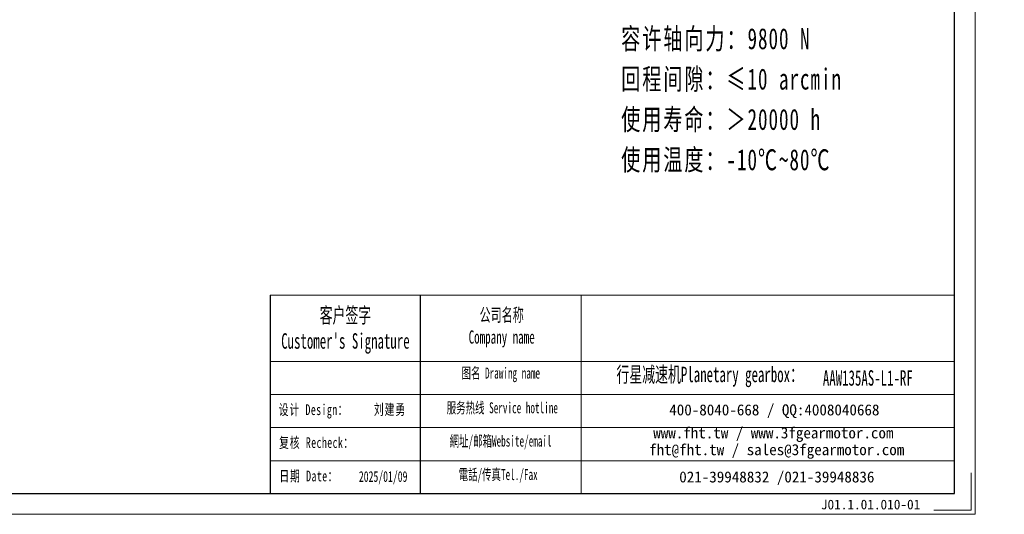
# Model space of a CAD drawing. Header units: millimetres. Extents: x -5 to 906, y 0 to 630.
# Tile 4 of 7: x 401 to 906, y 0 to 254. Entities that reach past the tile are written whole.
import ezdxf

# ---------------------------------------------------------------- set-up
doc = ezdxf.new("R2010")
doc.units = ezdxf.units.MM
doc.layers.add('6文字层', color=3, linetype='Continuous')
doc.layers.add('7标注层', color=4, linetype='Continuous')
for name, color, linetype, lineweight in [('SLD-0', 7, 'Continuous', 18), ('图框_外框线', 7, 'Continuous', 18), ('尺寸线层', 3, 'Continuous', 18)]:
    doc.layers.add(name, color=color, linetype=linetype, lineweight=lineweight)
doc.styles.add('SLDTEXTSTYLE4', font='SimSun.ttf', dxfattribs={"width": 0.611111})
doc.styles.get("Standard").update_dxf_attribs({"font": 'SimSun.ttf'})
doc.styles.add('标准', font='txt', dxfattribs={"width": 0.667})
doc.styles.add('样式 1', font='SimSun.ttf')

msp = doc.modelspace()

# ---------------------------------------------------------------- linework, layer by layer
msp.add_line((606.27131, 112.46828), (606.27131, 10.59276))
at = {"layer": '7标注层', "color": 0}
msp.add_line((529.42214, 112.46828), (529.42214, 10.61018), dxfattribs=at)
at = {"layer": '图框_外框线'}
for p, q in [((529.42214, 112.46828), (606.27131, 112.46828)), ((606.27131, 112.46828), (606.27131, 10.61018)), ((606.27131, 112.46828), (880.64491, 112.46828)), ((689.07111, 112.46828), (689.07111, 10.61018)), ((529.42214, 78.47815), (606.27131, 78.47815)), ((606.27131, 78.47815), (880.64491, 78.47815)), ((529.42214, 61.48309), (880.64491, 61.48309)), ((529.42214, 44.48803), (880.64491, 44.48803)), ((529.42214, 27.49296), (880.64491, 27.49296))]:
    msp.add_line(p, q, dxfattribs=at)
at = {"layer": '图框_外框线', "color": 3}
msp.add_lwpolyline([(0, 0), (891.25509, 0), (891.25509, 630.24467), (0, 630.24467)], close=True, dxfattribs=at)
at = {"layer": '图框_外框线', "color": 3, "lineweight": 25}
msp.add_lwpolyline([(53.0509, 10.61018), (880.64491, 10.61018), (880.64491, 619.63449), (53.0509, 619.63449)], close=True, dxfattribs=at)
at = {"layer": '图框_外框线', "color": 3}
msp.add_lwpolyline([(889.13306, 21.22036), (889.13306, 2.12204), (870.03473, 2.12204)], dxfattribs=at)

# ---------------------------------------------------------------- texts
at = {"layer": '6文字层', "insert": (812.06758, 7.5383), "char_height": 5, "width": 43.304423, "attachment_point": 1, "style": '样式 1'}
msp.add_mtext('J01.1.01.010-01', dxfattribs=at)
at = {"layer": 'SLD-0', "color": 1, "attachment_point": 2}
for s, insert, char_height, width, style in [("{\\fSimSun|b1|i0|c134|p2;客户签字\\PCustomer's Signature}", (567.97919, 106.17998), 7.93103, 98.6628306, 'SLDTEXTSTYLE4'), ('{\\fSimSun|b1|i0|c134|p2;公司名称\\PCompany name}', (648.19635, 105.75896), 6.7980257, 88.0132073, 'SLDTEXTSTYLE4'), ('{\\fSimSun|b1|i0|c134|p2;图名 Drawing name}', (647.73168, 75.34535), 5.6650214, 72.4481706, 'SLDTEXTSTYLE4'), ('{\\fSimSun|b1|i0|c134|p2;  \\H1.1667x;行星减速机Planetary gearbox\\fSimSun|b0|i0|c134|p2;：}', (752.1699, 75.78234), 6.7980257, 106.9169012, 'SLDTEXTSTYLE4'), ('\\pt39.65515;{\\fSimSun|b1|i0|c134|p2;\\C256;AAW135AS-L1-RF}', (836.15659, 73.97743), 7.93103, 57.7179115, 'SLDTEXTSTYLE4'), ('{\\fNSimSun|b0|i0|c134|p49;\\T1.1;设计 \\fNSimSun|b0|i0|c0|p49;Design\\fNSimSun|b0|i0|c134|p49;：}', (551.60731, 56.4696), 5.5, 79.5712944, '标准'), ('{\\fSimSun|b0|i0|c134|p2;\\T1.1;刘建勇}', (590.8586, 56.58566), 5.5, 79.5712944, '标准'), ('{\\fSimSun|b1|i0|c134|p2;服务热线 Service hotline}', (648.53502, 57.53181), 5.6650214, 80.7142219, 'SLDTEXTSTYLE4'), ('{\\fSimSun|b1|i0|c134|p2;網址/邮箱Website/email}', (647.65292, 40.46399), 5.6650214, 84.0159079, 'SLDTEXTSTYLE4'), ('{\\fNSimSun|b0|i0|c134|p49;\\T1.1;复核 \\fNSimSun|b0|i0|c0|p49;Recheck\\fNSimSun|b0|i0|c134|p49;：}', (553.1528, 39.58531), 5.5, 79.5712944, '标准'), ('{\\fNSimSun|b0|i0|c134|p49;\\T1.1;日期 Date：}', (549.20164, 22.41181), 5.5, 79.5712944, '标准'), ('{\\fNSimSun|b0|i0|c134|p49;2025/01/09}', (587.34518, 22.15145), 5.5, 79.5712944, '标准'), ('{\\fSimSun|b1|i0|c134|p2;電話/传真Tel./Fax}', (646.3837, 23.26309), 5.6650214, 85.026373, 'SLDTEXTSTYLE4')]:
    msp.add_mtext(s, dxfattribs=dict(at, insert=insert, char_height=char_height, width=width, style=style))
at = {"layer": 'SLD-0', "color": 1, "char_height": 5.6650214, "attachment_point": 2}
for s, insert, width in [('{\\fSimSun|b1|i0|c134|p2;400-8040-668 / QQ:4008040668}', (788.17994, 56.44936), 164.9394167), ('{\\fSimSun|b1|i0|c134|p2;www.fht.tw / www.3fgearmotor.com }', (787.65759, 44.64988), 165.1250929), ('\\pt67.98026;{\\fSimSun|b1|i0|c134|p2;fht@fht.tw / sales@3fgearmotor.com }', (789.38407, 36.02355), 165.1250929), ('{\\fSimSun|b1|i0|c134|p2;021-39948832 /021-39948836 }', (789.4433, 22.02448), 126.0854997)]:
    msp.add_mtext(s, dxfattribs=dict(at, insert=insert, width=width))
at = {"layer": '尺寸线层', "insert": (709.54093, 373.87349), "char_height": 6.3, "width": 160.8832739, "attachment_point": 1, "line_spacing_factor": 1.15057, "style": '标准'}
msp.add_mtext('{\\fNSimSun|b0|i0|c134|p49;\\H1.71429x;\\T1.1;性能参数：\\P减速比：1:6-20\\P额定输出力矩：208-350 N.m\\P最大加速力矩：2.5倍额定扭矩\\P额定输入转速：3000 rpm\\P容许径向力：9800 N\\P容许轴向力：9800 N\\P回程间隙：≤10 arcmin\\P使用寿命：＞20000 h\\P使用温度：-10℃~80℃}', dxfattribs=at)

doc.saveas('drawing.dxf')
